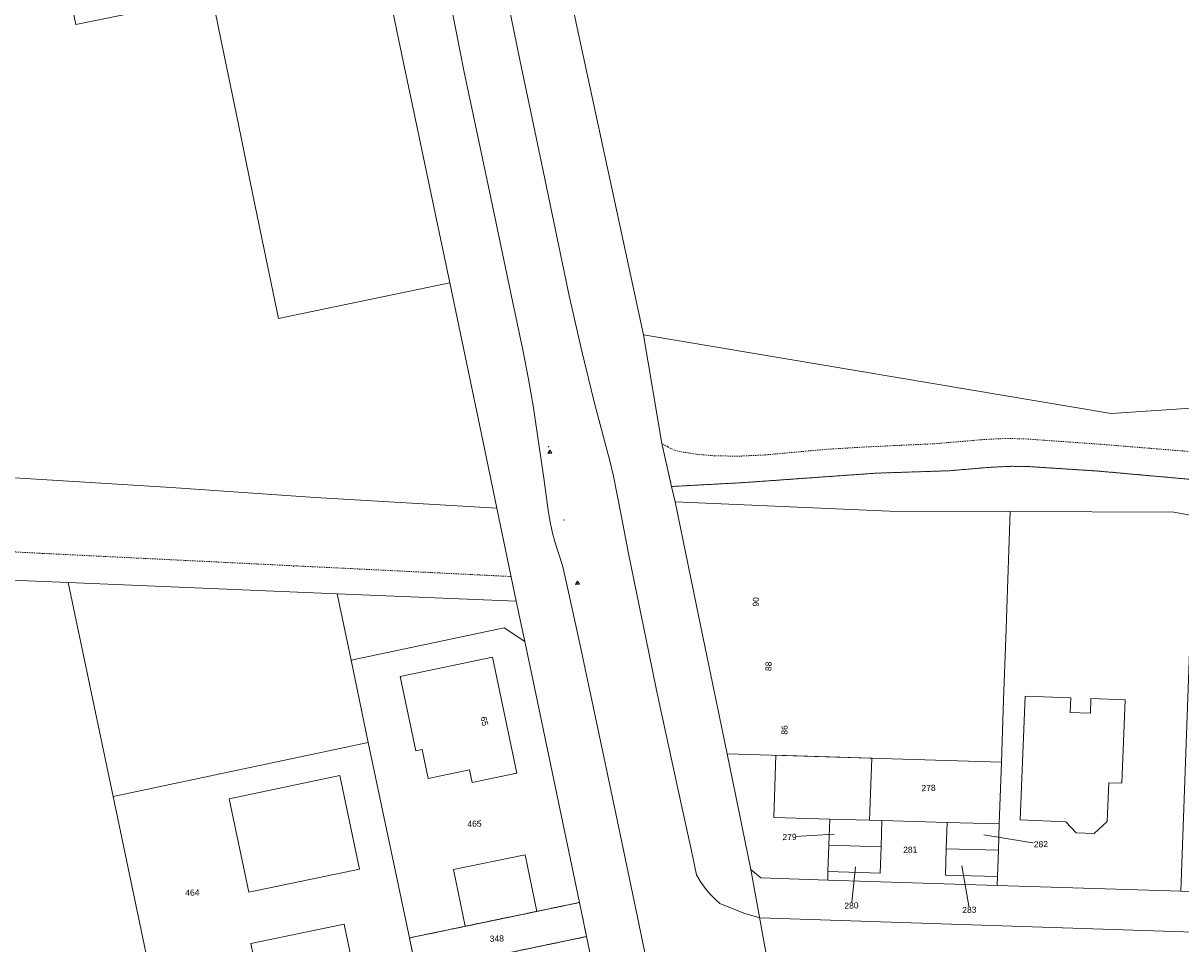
# Model space of a CAD drawing. Header units: millimetres. Extents: x -191 to 81095, y -508122 to 28741.
# Tile 173 of 251: x 4818 to 4950, y 10481 to 10587. Entities that reach past the tile are written whole.
import ezdxf

# ---------------------------------------------------------------- set-up
doc = ezdxf.new("R2010")
doc.units = ezdxf.units.MM
doc.linetypes.add('VE22-087 DB - VST Hervest-Dorsten ALK VA2736$0$1', pattern=[0])
doc.linetypes.add('VE22-087 DB - VST Hervest-Dorsten ALK VA2736$0$2', pattern=[0.16, 0.06, -0.1])
doc.layers.get('0').update_dxf_attribs({"color": 251})
for name, color, linetype, lineweight in [('VE22-087 DB - VST Hervest-Dorsten ALK VA2736$0$AX_Aufnahmepunkt_V1200_G2300', 7, 'VE22-087 DB - VST Hervest-Dorsten ALK VA2736$0$1', 18), ('VE22-087 DB - VST Hervest-Dorsten ALK VA2736$0$AX_Aufnahmepunkt_V1300_G2100', 7, 'VE22-087 DB - VST Hervest-Dorsten ALK VA2736$0$1', 18), ('VE22-087 DB - VST Hervest-Dorsten ALK VA2736$0$AX_Flurstueck', 9, 'VE22-087 DB - VST Hervest-Dorsten ALK VA2736$0$1', 18), ('VE22-087 DB - VST Hervest-Dorsten ALK VA2736$0$AX_Gebaeude', 7, 'VE22-087 DB - VST Hervest-Dorsten ALK VA2736$0$1', 18), ('VE22-087 DB - VST Hervest-Dorsten ALK VA2736$0$AX_LagebezeichnungMitHausnummer', 7, 'VE22-087 DB - VST Hervest-Dorsten ALK VA2736$0$1', 18), ('VE22-087 DB - VST Hervest-Dorsten ALK VA2736$0$AX_SonstigerVermessungspunkt_V1000_G2300', 7, 'VE22-087 DB - VST Hervest-Dorsten ALK VA2736$0$1', 18), ('VE22-087 DB - VST Hervest-Dorsten ALK VA2736$0$AX_SonstigerVermessungspunkt_V1200_G2300', 7, 'VE22-087 DB - VST Hervest-Dorsten ALK VA2736$0$1', 18), ('VE22-087 DB - VST Hervest-Dorsten ALK VA2736$0$AX_SonstigerVermessungspunkt_V1300_G2300', 7, 'VE22-087 DB - VST Hervest-Dorsten ALK VA2736$0$1', 18), ('VE22-087 DB - VST Hervest-Dorsten ALK VA2736$0$AX_SportFreizeitUndErholungsflaeche', 7, 'VE22-087 DB - VST Hervest-Dorsten ALK VA2736$0$1', 18), ('VE22-087 DB - VST Hervest-Dorsten ALK VA2736$0$AX_Strassenverkehr', 7, 'VE22-087 DB - VST Hervest-Dorsten ALK VA2736$0$1', 18), ('VE22-087 DB - VST Hervest-Dorsten ALK VA2736$0$AX_Strassenverkehrsanlage', 7, 'VE22-087 DB - VST Hervest-Dorsten ALK VA2736$0$1', 18), ('VE22-087 DB - VST Hervest-Dorsten ALK VA2736$0$AX_Wald', 7, 'VE22-087 DB - VST Hervest-Dorsten ALK VA2736$0$1', 18), ('VE22-087 DB - VST Hervest-Dorsten ALK VA2736$0$AX_Weg', 7, 'VE22-087 DB - VST Hervest-Dorsten ALK VA2736$0$1', 18), ('VE22-087 DB - VST Hervest-Dorsten ALK VA2736$0$AX_WegPfadSteig', 7, 'VE22-087 DB - VST Hervest-Dorsten ALK VA2736$0$1', 18), ('VE22-087 DB - VST Hervest-Dorsten ALK VA2736$0$AX_Wohnbauflaeche', 7, 'VE22-087 DB - VST Hervest-Dorsten ALK VA2736$0$1', 18), ('VE22-087 DB - VST Hervest-Dorsten ALK VA2736$0$Flurgrenzen', 9, 'VE22-087 DB - VST Hervest-Dorsten ALK VA2736$0$1', 18)]:
    doc.layers.add(name, color=color, linetype=linetype, lineweight=lineweight)
doc.layers.add('XREF ALK Kataster', color=251, linetype='Continuous')
doc.styles.add('VE22-087 DB - VST Hervest-Dorsten ALK VA2736$0$0', font='arial.ttf')

# ---------------------------------------------------------------- blocks, each defined once
blk = doc.blocks.new('VE22-087 DB - VST Hervest-Dorsten ALK VA2736$0$99')
at = {"color": 0}
blk.add_point((0, 0), dxfattribs=at)
blk = doc.blocks.new('VE22-087 DB - VST Hervest-Dorsten ALK VA2736$0$5')
at = {"color": 0}
for p, q in [((-0.433, -0.25), (0, 0.5)), ((0, 0.5), (0.433, -0.25)), ((0.433, -0.25), (-0.433, -0.25))]:
    blk.add_line(p, q, dxfattribs=at)
blk.add_point((0, 0), dxfattribs=at)
blk = doc.blocks.new('VE22-087 DB - VST Hervest-Dorsten ALK VA2736')
at = {"layer": 'VE22-087 DB - VST Hervest-Dorsten ALK VA2736$0$AX_Flurstueck', "linetype": 'VE22-087 DB - VST Hervest-Dorsten ALK VA2736$0$1', "lineweight": 13, "ltscale": 0.5}
for points in [[(4859.82, 10588.97, 0), (4861.05, 10583.11, 0), (4866.53, 10556.93, 0), (4870.51, 10537.9, 0), (4871.94, 10531.05, 0), (4874.18, 10520.39, 0), (4875.14, 10515.78, 0), (4876.06, 10511.42, 0), (4881.43, 10485.81, 0), (4882.25, 10481.9, 0), (4885.33, 10467.22, 0)], [(4903.53, 10476.33, 0), (4901.12, 10489.58, 0), (4898.37, 10502.88, 0), (4896.89, 10510.06, 0), (4895.4, 10517.25, 0), (4892.4, 10531.8, 0), (4892.01, 10533.55, 0), (4890.89, 10538.48, 0), (4888.78, 10550.96, 0), (4879.47, 10594.04, 0)], [(5062.16, 10549.93, 0), (4942.49, 10541.94, 0), (4888.78, 10550.96, 0), (4890.89, 10538.48, 0), (4892.01, 10533.55, 0), (4892.4, 10531.8, 0), (4917.02, 10530.71, 0), (4930.87, 10530.68, 0), (4949.67, 10530.6, 0), (4952.01, 10530.19, 0)], [(4686.35, 10497.96, 0), (4768.43, 10524.77, 0), (4822.74, 10522.52, 0), (4853.59, 10521.24, 0), (4874.18, 10520.39, 0), (4871.94, 10531.05, 0), (4851.1, 10532.29, 0), (4834.53, 10533.45, 0), (4815.95, 10534.58, 0), (4779.86, 10536.93, 0), (4760.71, 10536.87, 0), (4743.24, 10530.97, 0), (4726.06, 10525.29, 0), (4706.42, 10516.06, 0), (4691.02, 10511.98, 0)], [(4910.66, 10493.65, 0), (4905.55, 10493.33, 0)], [(4927.87, 10493.59, 0), (4934.41, 10492.5, 0)], [(4913.11, 10489.89, 0), (4912.66, 10485.46, 0)], [(4925.32, 10490.01, 0), (4926.2, 10484.96, 0)]]:
    blk.add_polyline3d(points, dxfattribs=at)
for points in [[(4929.63, 10494.82, 0), (4929.53, 10491.83, 0), (4929.42, 10488.81, 0), (4929.39, 10487.76, 0), (4950.49, 10487.09, 0), (4951.84, 10525.19, 0), (4952.01, 10530.19, 0), (4949.67, 10530.6, 0), (4930.87, 10530.68, 0), (4930.72, 10526.25, 0), (4930.37, 10516.16, 0), (4930.12, 10509.05, 0), (4929.88, 10501.93, 0)], [(4833.42, 10471.73, 0), (4832.5, 10476.06, 0), (4827.89, 10497.99, 0), (4822.74, 10522.52, 0), (4768.43, 10524.77, 0), (4686.35, 10497.96, 0), (4602, 10475.66, 0), (4589.61, 10474.45, 0), (4612.28, 10404.55, 0), (4650.2, 10418.7, 0), (4741.89, 10450.19, 0), (4770.57, 10460.3, 0), (4770.99, 10460.46, 0), (4794.12, 10469.46, 0), (4809.64, 10473.69, 0), (4817.88, 10472.76, 0), (4823.57, 10468.61, 0), (4824.39, 10464.3, 0), (4826.43, 10467.43, 0), (4831.31, 10465.77, 0), (4842.71, 10451.16, 0), (4841.38, 10458.13, 0), (4838.31, 10472.75, 0)], [(4855.2, 10513.62, 0), (4853.59, 10521.24, 0), (4822.74, 10522.52, 0), (4827.89, 10497.99, 0), (4857.18, 10504.17, 0)], [(4876.06, 10511.42, 0), (4875.14, 10515.78, 0), (4872.78, 10517.33, 0), (4855.2, 10513.62, 0), (4857.18, 10504.17, 0), (4861.9, 10481.74, 0), (4876.53, 10484.79, 0), (4881.43, 10485.81, 0)], [(4861.9, 10481.74, 0), (4857.18, 10504.17, 0), (4827.89, 10497.99, 0), (4832.5, 10476.06, 0), (4833.42, 10471.73, 0), (4838.31, 10472.75, 0), (4862.72, 10477.83, 0)], [(4923.64, 10494.99, 0), (4929.63, 10494.82, 0), (4929.88, 10501.93, 0), (4898.37, 10502.88, 0), (4901.12, 10489.58, 0), (4902.27, 10488.62, 0), (4909.93, 10488.37, 0), (4909.96, 10489.37, 0), (4910.08, 10492.38, 0), (4910.18, 10495.38, 0), (4914.74, 10495.25, 0), (4916.16, 10495.21, 0)], [(4916.06, 10492.2, 0), (4915.95, 10489.19, 0), (4909.96, 10489.37, 0), (4909.93, 10488.37, 0), (4929.39, 10487.76, 0), (4929.42, 10488.81, 0), (4923.44, 10488.95, 0), (4923.54, 10491.97, 0), (4923.64, 10494.99, 0), (4916.16, 10495.21, 0)], [(4916.16, 10495.21, 0), (4914.74, 10495.25, 0), (4910.18, 10495.38, 0), (4910.08, 10492.38, 0), (4916.06, 10492.2, 0)], [(4923.64, 10494.99, 0), (4923.54, 10491.97, 0), (4929.53, 10491.83, 0), (4929.63, 10494.82, 0)], [(4916.06, 10492.2, 0), (4910.08, 10492.38, 0), (4909.96, 10489.37, 0), (4915.95, 10489.19, 0)], [(4929.53, 10491.83, 0), (4923.54, 10491.97, 0), (4923.44, 10488.95, 0), (4929.42, 10488.81, 0)], [(5011.52, 10485.15, 0), (4979.56, 10486.16, 0), (4950.49, 10487.09, 0), (4929.39, 10487.76, 0), (4909.93, 10488.37, 0), (4902.27, 10488.62, 0), (4901.12, 10489.58, 0), (4903.53, 10476.33, 0), (4931.83, 10475.54, 0), (4947.91, 10474.96, 0), (4961.77, 10474.46, 0), (4981.52, 10473.87, 0), (4996.81, 10473.42, 0), (5003, 10468.5, 0), (5007.95, 10446.33, 0), (5010.26, 10435.99, 0), (5011.89, 10428.68, 0), (5013.52, 10421.37, 0), (5016, 10410.23, 0), (5012.27, 10404.18, 0), (5033.68, 10409.41, 0), (5027.56, 10413.1, 0)], [(4881.43, 10485.81, 0), (4876.53, 10484.79, 0), (4861.9, 10481.74, 0), (4862.72, 10477.83, 0), (4882.25, 10481.9, 0)], [(4882.25, 10481.9, 0), (4862.72, 10477.83, 0), (4838.31, 10472.75, 0), (4841.38, 10458.13, 0), (4859.4, 10461.86, 0), (4870.16, 10464.08, 0), (4885.33, 10467.22, 0)]]:
    blk.add_polyline3d(points, close=True, dxfattribs=at)
at = {"layer": 'VE22-087 DB - VST Hervest-Dorsten ALK VA2736$0$AX_Gebaeude', "color": 7, "linetype": 'VE22-087 DB - VST Hervest-Dorsten ALK VA2736$0$1', "lineweight": 13, "ltscale": 0.5}
for points in [[(4937.83, 10509.31, 0), (4932.6, 10509.5, 0), (4932.04, 10495.28, 0), (4937.28, 10495.08, 0), (4938.45, 10493.82, 0), (4940.54, 10493.73, 0), (4942.02, 10495.11, 0), (4942.2, 10499.55, 0), (4943.7, 10499.5, 0), (4944.07, 10509.07, 0), (4940.16, 10509.22, 0), (4940.09, 10507.53, 0), (4937.77, 10507.61, 0)], [(4903.97, 10502.71, 0), (4903.74, 10495.56, 0), (4910.18, 10495.38, 0), (4914.74, 10495.25, 0), (4914.98, 10502.38, 0)], [(4853.9, 10500.4, 0), (4841.19, 10497.72, 0), (4843.46, 10486.98, 0), (4856.18, 10489.65, 0)], [(4916.16, 10495.21, 0), (4914.74, 10495.25, 0), (4910.18, 10495.38, 0), (4910.08, 10492.38, 0), (4916.06, 10492.2, 0)], [(4923.64, 10494.99, 0), (4923.54, 10491.97, 0), (4929.53, 10491.83, 0), (4929.63, 10494.82, 0)], [(4916.06, 10492.2, 0), (4910.08, 10492.38, 0), (4909.96, 10489.37, 0), (4915.95, 10489.19, 0)], [(4929.53, 10491.83, 0), (4923.54, 10491.97, 0), (4923.44, 10488.95, 0), (4929.42, 10488.81, 0)], [(4875.18, 10491.29, 0), (4866.95, 10489.58, 0), (4868.29, 10483.09, 0), (4876.53, 10484.79, 0)], [(4854.42, 10483.33, 0), (4843.69, 10481.1, 0), (4844.5, 10477.2, 0), (4846.46, 10477.6, 0), (4847.06, 10474.67, 0), (4855.84, 10476.5, 0)]]:
    blk.add_polyline3d(points, close=True, dxfattribs=at)
at = {"layer": 'VE22-087 DB - VST Hervest-Dorsten ALK VA2736$0$AX_Wohnbauflaeche', "color": 253, "linetype": 'VE22-087 DB - VST Hervest-Dorsten ALK VA2736$0$1', "lineweight": 13, "ltscale": 0.5, "true_color": 0x999999}
blk.add_polyline3d([(4857.18, 10504.17, 0), (4855.2, 10513.62, 0), (4853.59, 10521.24, 0), (4822.74, 10522.52, 0), (4827.89, 10497.99, 0)], close=True, dxfattribs=at)
at = {"layer": 'VE22-087 DB - VST Hervest-Dorsten ALK VA2736$0$AX_Aufnahmepunkt_V1200_G2300', "color": 7, "xscale": 0.5, "yscale": 0.5, "zscale": 0.5, "rotation": 1.589575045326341}
blk.add_blockref('VE22-087 DB - VST Hervest-Dorsten ALK VA2736$0$5', (4878.02, 10537.48), dxfattribs=at)
at = {"layer": 'VE22-087 DB - VST Hervest-Dorsten ALK VA2736$0$AX_Aufnahmepunkt_V1300_G2100', "color": 7, "xscale": 0.5, "yscale": 0.5, "zscale": 0.5, "rotation": 1.589572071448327}
blk.add_blockref('VE22-087 DB - VST Hervest-Dorsten ALK VA2736$0$5', (4881.2, 10522.45), dxfattribs=at)
at = {"layer": 'VE22-087 DB - VST Hervest-Dorsten ALK VA2736$0$AX_SonstigerVermessungspunkt_V1000_G2300', "color": 7, "xscale": 0.5, "yscale": 0.5, "zscale": 0.5}
for p, rotation in [((4877.88, 10538.12), 1.589575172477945), ((4848.58, 10524.39), 1.589572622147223)]:
    blk.add_blockref('VE22-087 DB - VST Hervest-Dorsten ALK VA2736$0$99', p, dxfattribs=dict(at, rotation=rotation))
at = {"layer": 'VE22-087 DB - VST Hervest-Dorsten ALK VA2736$0$AX_SonstigerVermessungspunkt_V1200_G2300', "color": 7, "xscale": 0.5, "yscale": 0.5, "zscale": 0.5, "rotation": 1.589575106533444}
blk.add_blockref('VE22-087 DB - VST Hervest-Dorsten ALK VA2736$0$99', (4891.57, 10538.15), dxfattribs=at)
at = {"layer": 'VE22-087 DB - VST Hervest-Dorsten ALK VA2736$0$AX_SonstigerVermessungspunkt_V1300_G2300', "color": 7, "xscale": 0.5, "yscale": 0.5, "zscale": 0.5, "rotation": 1.589573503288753}
blk.add_blockref('VE22-087 DB - VST Hervest-Dorsten ALK VA2736$0$99', (4879.67, 10529.69), dxfattribs=at)
at = {"layer": 'VE22-087 DB - VST Hervest-Dorsten ALK VA2736$0$AX_Flurstueck', "char_height": 0.7, "attachment_point": 2, "rotation": 1.5896, "style": 'VE22-087 DB - VST Hervest-Dorsten ALK VA2736$0$0', "bg_fill": 3, "box_fill_scale": 1, "bg_fill_color": 256, "bg_fill_transparency": 0}
for s, insert in [('278', (4921.5, 10499.3)), ('465', (4869.37, 10495.2)), ('279', (4905.54, 10493.68)), ('281', (4919.4, 10492.22)), ('282', (4934.4, 10492.85)), ('464', (4836.97, 10487.29)), ('280', (4912.65, 10485.81)), ('283', (4926.19, 10485.31)), ('348', (4871.93, 10482.02))]:
    blk.add_mtext(s, dxfattribs=dict(at, insert=insert))
at = {"layer": 'VE22-087 DB - VST Hervest-Dorsten ALK VA2736$0$AX_LagebezeichnungMitHausnummer', "color": 7, "char_height": 0.7, "attachment_point": 2, "style": 'VE22-087 DB - VST Hervest-Dorsten ALK VA2736$0$0', "bg_fill": 3, "box_fill_scale": 1, "bg_fill_color": 256, "bg_fill_transparency": 0}
for s, insert, rotation in [('90', (4901.33, 10520.32), 88.1966), ('88', (4902.78, 10512.92), 88.2146), ('65', (4870.86, 10506.69), 282.2276), ('86', (4904.62, 10505.62), 88.2146)]:
    blk.add_mtext(s, dxfattribs=dict(at, insert=insert, rotation=rotation))
at = {"layer": 'VE22-087 DB - VST Hervest-Dorsten ALK VA2736$0$AX_Gebaeude', "color": 7, "linetype": 'VE22-087 DB - VST Hervest-Dorsten ALK VA2736$0$1', "lineweight": 13, "ltscale": 0.5}
blk.add_polyline3d([(4871.46, 10513.97, 0), (4860.84, 10511.74, 0), (4862.63, 10503.21, 0), (4863.36, 10503.36, 0), (4864.05, 10500.03, 0), (4868.81, 10501.02, 0), (4869.11, 10499.58, 0), (4874.24, 10500.66, 0)], close=True, dxfattribs=at)
at = {"layer": 'VE22-087 DB - VST Hervest-Dorsten ALK VA2736$0$AX_SportFreizeitUndErholungsflaeche', "color": 253, "linetype": 'VE22-087 DB - VST Hervest-Dorsten ALK VA2736$0$1', "lineweight": 13, "ltscale": 0.5, "true_color": 0x999999}
blk.add_polyline3d([(4968.07, 10532.9, 0), (4940.92, 10535.33, 0), (4933, 10535.84, 0), (4931.05, 10535.87, 0), (4928.66, 10535.76, 0), (4923.86, 10535.36, 0), (4915.44, 10535.08, 0), (4900.45, 10534.01, 0), (4892.01, 10533.55, 0), (4892.4, 10531.8, 0), (4917.02, 10530.71, 0), (4930.87, 10530.68, 0), (4949.67, 10530.6, 0), (4952.01, 10530.19, 0)], dxfattribs=at)
at = {"layer": 'VE22-087 DB - VST Hervest-Dorsten ALK VA2736$0$AX_Strassenverkehr', "color": 253, "linetype": 'VE22-087 DB - VST Hervest-Dorsten ALK VA2736$0$1', "lineweight": 13, "ltscale": 0.5, "true_color": 0x999999}
for points in [[(4859.82, 10588.97, 0), (4861.05, 10583.11, 0), (4866.53, 10556.93, 0), (4870.51, 10537.9, 0), (4871.94, 10531.05, 0), (4874.18, 10520.39, 0), (4875.14, 10515.78, 0), (4876.06, 10511.42, 0), (4881.43, 10485.81, 0), (4882.25, 10481.9, 0), (4885.33, 10467.22, 0)], [(4903.53, 10476.33, 0), (4901.12, 10489.58, 0), (4898.37, 10502.88, 0), (4896.89, 10510.06, 0), (4895.4, 10517.25, 0), (4892.4, 10531.8, 0), (4892.01, 10533.55, 0), (4890.89, 10538.48, 0), (4888.78, 10550.96, 0), (4879.47, 10594.04, 0)], [(4950.49, 10487.09, 0), (4929.39, 10487.76, 0), (4909.93, 10488.37, 0), (4902.27, 10488.62, 0), (4901.12, 10489.58, 0), (4903.53, 10476.33, 0), (4931.83, 10475.54, 0), (4931.77, 10474.12, 0), (4939.15, 10473.86, 0), (4942.78, 10473.73, 0), (4947.86, 10473.55, 0), (4957.66, 10473.19, 0)]]:
    blk.add_polyline3d(points, dxfattribs=at)
at = {"layer": 'VE22-087 DB - VST Hervest-Dorsten ALK VA2736$0$AX_Strassenverkehrsanlage', "color": 7, "linetype": 'VE22-087 DB - VST Hervest-Dorsten ALK VA2736$0$1', "lineweight": 13, "ltscale": 0.5, "true_color": 0xf7f7f0}
for points in [[(4872.91, 10590.8, 0), (4874.59, 10582.53, 0), (4877.06, 10570.7, 0), (4880.26, 10555.44, 0), (4881.69, 10549.09, 0), (4883.2, 10542.98, 0), (4884.91, 10536.49, 0), (4885.32, 10534.73, 0), (4886.23, 10530.26, 0), (4887.07, 10525.85, 0), (4887.68, 10522.86, 0), (4889.39, 10514.49, 0), (4890.27, 10510.19, 0), (4892.84, 10498.34, 0), (4894.29, 10491.72, 0), (4894.85, 10488.99, 0), (4895.29, 10488.27, 0), (4895.87, 10487.44, 0), (4896.4, 10486.8, 0), (4896.97, 10486.22, 0), (4897.55, 10485.68, 0), (4900.32, 10484.58, 0), (4902.13, 10484.04, 0)], [(4866.45, 10589.89, 0), (4868.17, 10581.3, 0), (4871.09, 10567.41, 0), (4873.9, 10554.08, 0), (4874.91, 10549.23, 0), (4875.57, 10545.87, 0), (4876.11, 10542.8, 0), (4877.33, 10534.52, 0), (4877.85, 10530.82, 0), (4878, 10529.86, 0), (4878.35, 10528.18, 0), (4878.69, 10526.97, 0), (4879.48, 10524.47, 0), (4879.97, 10522.29, 0), (4881.56, 10515.15, 0), (4883.28, 10507.05, 0), (4885.62, 10496.01, 0), (4888.23, 10483.39, 0), (4890.73, 10471.29, 0)], [(4902.13, 10484.04, 0), (5008.75, 10480.53, 0), (5025.21, 10407.34, 0)]]:
    blk.add_polyline3d(points, dxfattribs=at)
at = {"layer": 'VE22-087 DB - VST Hervest-Dorsten ALK VA2736$0$AX_Wald', "color": 3, "linetype": 'VE22-087 DB - VST Hervest-Dorsten ALK VA2736$0$1', "lineweight": 13, "ltscale": 0.5, "true_color": 0x00ff00}
blk.add_polyline3d([(4832.5, 10476.06, 0), (4827.89, 10497.99, 0), (4822.74, 10522.52, 0), (4853.59, 10521.24, 0), (4874.18, 10520.39, 0), (4871.94, 10531.05, 0), (4851.1, 10532.29, 0), (4834.53, 10533.45, 0), (4815.95, 10534.58, 0)], dxfattribs=at)
at = {"layer": 'VE22-087 DB - VST Hervest-Dorsten ALK VA2736$0$AX_Weg', "color": 7, "linetype": 'VE22-087 DB - VST Hervest-Dorsten ALK VA2736$0$2', "lineweight": 13, "ltscale": 0.5}
blk.add_polyline3d([(4971.07, 10535.97, 0), (4941.24, 10538.4, 0), (4932.39, 10539.03, 0), (4930.21, 10539.06, 0), (4927.82, 10538.94, 0), (4922.23, 10538.46, 0), (4914.43, 10538.1, 0), (4909.78, 10537.82, 0), (4902.66, 10537.17, 0), (4899.65, 10537.03, 0), (4896.9, 10537.08, 0), (4895.01, 10537.24, 0), (4892.92, 10537.56, 0), (4892.31, 10537.74, 0), (4891.84, 10537.94, 0), (4890.89, 10538.48, 0), (4892.01, 10533.55, 0), (4900.45, 10534.01, 0), (4915.44, 10535.08, 0), (4923.86, 10535.36, 0), (4928.66, 10535.76, 0), (4931.05, 10535.87, 0), (4933, 10535.84, 0), (4940.92, 10535.33, 0), (4968.07, 10532.9, 0)], dxfattribs=at)
blk.add_polyline3d([(4882.25, 10481.9, 0), (4881.43, 10485.81, 0), (4876.53, 10484.79, 0), (4861.9, 10481.74, 0), (4862.72, 10477.83, 0)], close=True, dxfattribs=at)
at = {"layer": 'VE22-087 DB - VST Hervest-Dorsten ALK VA2736$0$AX_WegPfadSteig', "color": 7, "linetype": 'VE22-087 DB - VST Hervest-Dorsten ALK VA2736$0$2', "lineweight": 13, "ltscale": 0.5}
blk.add_polyline3d([(4873.58, 10523.22, 0), (4819.7, 10525.88, 0), (4778.09, 10528.05, 0), (4769.67, 10527.97, 0), (4762.37, 10526.99, 0), (4699.94, 10506.82, 0), (4637.83, 10489.77, 0), (4629.82, 10486.63, 0), (4623.58, 10483.8, 0), (4615.76, 10481.95, 0), (4606.53, 10480.44, 0), (4578.96, 10477.14, 0)], dxfattribs=at)
at = {"layer": 'VE22-087 DB - VST Hervest-Dorsten ALK VA2736$0$AX_Wohnbauflaeche', "color": 253, "linetype": 'VE22-087 DB - VST Hervest-Dorsten ALK VA2736$0$1', "lineweight": 13, "ltscale": 0.5, "true_color": 0x999999}
for points in [[(4691.02, 10511.98, 0), (4706.42, 10516.06, 0), (4726.06, 10525.29, 0), (4743.24, 10530.97, 0), (4760.71, 10536.87, 0), (4779.86, 10536.93, 0), (4815.95, 10534.58, 0), (4834.53, 10533.45, 0), (4851.1, 10532.29, 0), (4871.94, 10531.05, 0), (4870.51, 10537.9, 0), (4866.53, 10556.93, 0), (4846.86, 10552.82, 0), (4843.98, 10566.82, 0), (4842.23, 10575.29, 0), (4840.25, 10584.91, 0), (4839.25, 10589.8, 0), (4823.61, 10586.57, 0), (4823.01, 10589.5, 0)], [(4885.33, 10467.22, 0), (4882.25, 10481.9, 0), (4862.72, 10477.83, 0), (4861.9, 10481.74, 0), (4876.53, 10484.79, 0), (4881.43, 10485.81, 0), (4876.06, 10511.42, 0), (4875.14, 10515.78, 0), (4874.18, 10520.39, 0), (4853.59, 10521.24, 0), (4855.2, 10513.62, 0), (4857.18, 10504.17, 0), (4827.89, 10497.99, 0), (4832.5, 10476.06, 0)]]:
    blk.add_polyline3d(points, dxfattribs=at)
for points in [[(4930.72, 10526.25, 0), (4930.87, 10530.68, 0), (4917.02, 10530.71, 0), (4892.4, 10531.8, 0), (4895.4, 10517.25, 0), (4896.89, 10510.06, 0), (4898.37, 10502.88, 0), (4901.12, 10489.58, 0), (4902.27, 10488.62, 0), (4909.93, 10488.37, 0), (4909.96, 10489.37, 0), (4910.08, 10492.38, 0), (4910.18, 10495.38, 0), (4914.74, 10495.25, 0), (4916.16, 10495.21, 0), (4923.64, 10494.99, 0), (4929.63, 10494.82, 0), (4929.88, 10501.93, 0), (4930.12, 10509.05, 0), (4930.37, 10516.16, 0)], [(4929.88, 10501.93, 0), (4929.63, 10494.82, 0), (4929.53, 10491.83, 0), (4929.42, 10488.81, 0), (4929.39, 10487.76, 0), (4950.49, 10487.09, 0), (4951.84, 10525.19, 0), (4952.01, 10530.19, 0), (4949.67, 10530.6, 0), (4930.87, 10530.68, 0), (4930.72, 10526.25, 0), (4930.37, 10516.16, 0), (4930.12, 10509.05, 0)]]:
    blk.add_polyline3d(points, close=True, dxfattribs=at)
at = {"layer": 'VE22-087 DB - VST Hervest-Dorsten ALK VA2736$0$Flurgrenzen', "ltscale": 0.5}
for points in [[(4903.88, 10366.46, 0), (4904.49, 10372.29, 0), (4904.5, 10375.3, 0), (4903.98, 10378.25, 0), (4922.22, 10388, 0), (4917.57, 10410.06, 0), (4917.46, 10410.55, 0), (4914.4, 10425.08, 0), (4910.97, 10441.39, 0), (4910.76, 10442.37, 0), (4903.87, 10475.09, 0), (4903.53, 10476.33, 0), (4901.12, 10489.58, 0), (4898.37, 10502.88, 0), (4896.89, 10510.06, 0), (4895.4, 10517.25, 0), (4892.4, 10531.8, 0), (4892.01, 10533.55, 0), (4890.89, 10538.48, 0), (4888.78, 10550.96, 0), (4879.47, 10594.04, 0)], [(4879.47, 10594.04, 0), (4888.78, 10550.96, 0), (4890.89, 10538.48, 0), (4892.01, 10533.55, 0), (4892.4, 10531.8, 0), (4895.4, 10517.25, 0), (4896.89, 10510.06, 0), (4898.37, 10502.88, 0), (4901.12, 10489.58, 0), (4903.53, 10476.33, 0), (4903.87, 10475.09, 0), (4910.76, 10442.37, 0), (4910.97, 10441.39, 0), (4914.4, 10425.08, 0), (4917.46, 10410.55, 0), (4917.57, 10410.06, 0), (4922.22, 10388, 0), (4925.8, 10382.98, 0), (4932.56, 10364.44, 0)]]:
    blk.add_polyline3d(points, dxfattribs=at)

msp = doc.modelspace()

# ---------------------------------------------------------------- block references
at = {"layer": 'XREF ALK Kataster', "color": 251}
msp.add_blockref('VE22-087 DB - VST Hervest-Dorsten ALK VA2736', (0, 0), dxfattribs=at)

doc.saveas('drawing.dxf')
